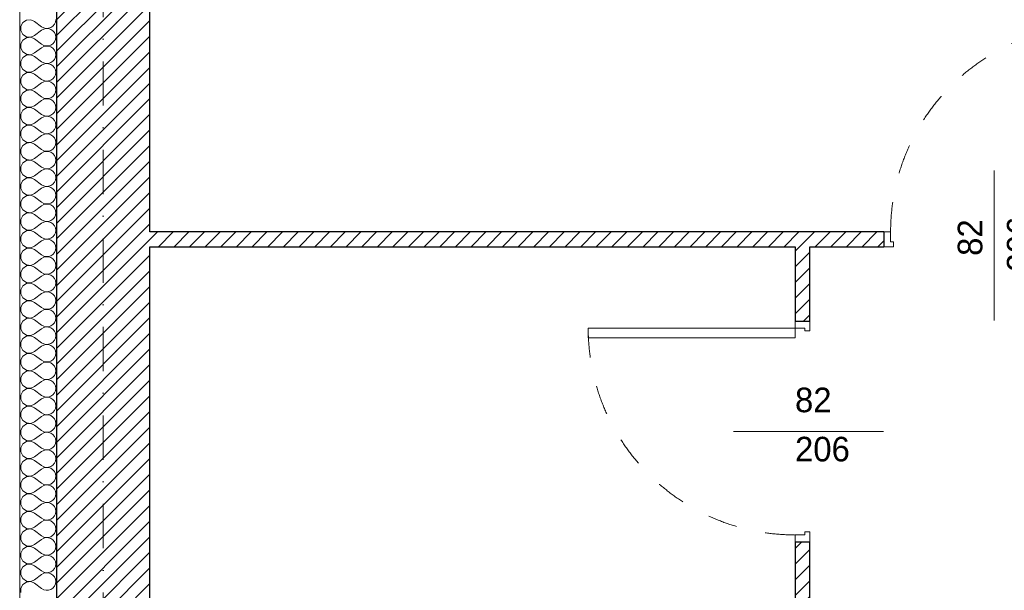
# Model space of a CAD drawing. Header units: millimetres. Extents: x 172139 to 266886, y 89525 to 138225.
# Tile 16 of 72: x 179075 to 183081, y 116893 to 119214. Entities that reach past the tile are written whole.
import ezdxf
from ezdxf.enums import TextEntityAlignment as Align

# ---------------------------------------------------------------- set-up
doc = ezdxf.new("R2010")
doc.units = ezdxf.units.MM
doc.header["$MEASUREMENT"] = 0
doc.linetypes.add('Kropki i Kreski', pattern=[360, 180, -90, 0, -90])
doc.linetypes.add('Przerywana', pattern=[240, 120, -120])
for name, color, linetype in [('Drzwi ArchiCAD', 7, 'Continuous'), ('Konstrukcja - Siatki mod', 7, 'Continuous'), ('KR_INW', 7, 'Continuous'), ('NAPIS_SODON', 7, 'Continuous'), ('Znaczniki drzwi ArchiCADa', 7, 'Continuous')]:
    doc.layers.add(name, color=color, linetype=linetype)
for name, color, linetype, lineweight in [('Drzwi ArchiCAD_Nr_pióra__1', 7, 'Continuous', 13), ('Drzwi ArchiCAD_Nr_pióra__27', 7, 'Continuous', 25), ('KR_INW_Nr_pióra__101', 252, 'Continuous', 5), ('KR_INW_Nr_pióra__27', 7, 'Continuous', 25), ('KR_INW_Nr_pióra__47', 7, 'Continuous', 15), ('NAPIS_SODON_Nr_pióra__1', 7, 'Continuous', 13), ('Znaczniki drzwi ArchiCADa_Nr_pióra__7', 7, 'Continuous', 13)]:
    doc.layers.add(name, color=color, linetype=linetype, lineweight=lineweight)
for name, color, linetype, lineweight, true_color in [('Konstrukcja - Siatki mod_Nr_pióra__48', 7, 'Continuous', 15, 0xa80f02), ('KR_INW_Nr_pióra__102', 7, 'Continuous', 5, 0xcccccc), ('Znaczniki drzwi ArchiCADa_Nr_pióra__20', 7, 'Continuous', 13, 0xb00000)]:
    doc.layers.add(name, color=color, linetype=linetype, lineweight=lineweight, true_color=true_color)
doc.styles.add('GENERATED_STYLE_1', font='txt')
pattern_1 = [(45, (0, 0), (-31.819804, 31.819804), [])]

# ---------------------------------------------------------------- blocks, each defined once
blk = doc.blocks.new('Strop_1', base_point=(179225, 121523.3))
at = {"layer": 'NAPIS_SODON_Nr_pióra__1', "linetype": 'Continuous', "flags": 128}
blk.add_lwpolyline([(179225, 121523.3), (179225.9, 107003.8), (250898.3, 107008.3), (250897.4, 121527.8)], close=True, dxfattribs=at)
blk = doc.blocks.new('*X134')
at = {"layer": 'KR_INW_Nr_pióra__102', "linetype": 'Continuous'}
for p, q in [((179088, 119202.6), (179079.7, 119187.3)), ((179079.7, 119187.3), (179079.7, 119169.9)), ((179102.4, 119212.2), (179088, 119202.6)), ((179119.8, 119213.9), (179102.4, 119212.2)), ((179135.8, 119207.1), (179119.8, 119213.9)), ((179135.8, 119207.1), (179164.4, 119185.7)), ((179164.4, 119185.7), (179173, 119180.9)), ((179173, 119180.9), (179182.6, 119178.7)), ((179192.4, 119179.2), (179201.8, 119182.3)), ((179201.8, 119182.3), (179209.9, 119187.9)), ((179209.9, 119187.9), (179216.2, 119195.5)), ((179216.2, 119195.5), (179220.2, 119204.5)), ((179220.2, 119204.5), (179221.5, 119214.3)), ((179079.7, 119169.9), (179088, 119154.5)), ((179088, 119154.5), (179102.4, 119144.9)), ((179102.4, 119140.8), (179088, 119131.2)), ((179102.4, 119144.9), (179119.8, 119143.3)), ((179119.8, 119142.4), (179102.4, 119140.8)), ((179119.8, 119143.3), (179135.8, 119150)), ((179135.8, 119135.7), (179119.8, 119142.4)), ((179135.8, 119150), (179164.4, 119171.4)), ((179173, 119176.2), (179164.4, 119171.4)), ((179182.6, 119178.4), (179173, 119176.2)), ((179182.6, 119178.7), (179192.4, 119179.2)), ((179192.4, 119177.9), (179182.6, 119178.4)), ((179201.8, 119174.8), (179192.4, 119177.9)), ((179209.9, 119169.2), (179201.8, 119174.8)), ((179216.2, 119161.6), (179209.9, 119169.2)), ((179220.2, 119152.6), (179216.2, 119161.6)), ((179221.5, 119142.9), (179220.2, 119152.6)), ((179220.2, 119133.1), (179221.5, 119142.9)), ((179088, 119131.2), (179079.7, 119115.8)), ((179079.7, 119115.8), (179079.7, 119098.4)), ((179135.8, 119135.7), (179164.4, 119114.3)), ((179164.4, 119114.3), (179173, 119109.5)), ((179173, 119104.8), (179164.4, 119100)), ((179173, 119109.5), (179182.6, 119107.3)), ((179182.6, 119107), (179173, 119104.8)), ((179182.6, 119107.3), (179192.4, 119107.8)), ((179192.4, 119106.5), (179182.6, 119107)), ((179192.4, 119107.8), (179201.8, 119110.9)), ((179201.8, 119103.4), (179192.4, 119106.5)), ((179201.8, 119110.9), (179209.9, 119116.5)), ((179209.9, 119097.8), (179201.8, 119103.4)), ((179209.9, 119116.5), (179216.2, 119124.1)), ((179216.2, 119124.1), (179220.2, 119133.1)), ((179079.7, 119098.4), (179088, 119083.1)), ((179088, 119083.1), (179102.4, 119073.5)), ((179102.4, 119069.4), (179088, 119059.7)), ((179102.4, 119073.5), (179119.8, 119071.8)), ((179119.8, 119071), (179102.4, 119069.4)), ((179119.8, 119071.8), (179135.8, 119078.6)), ((179135.8, 119064.3), (179119.8, 119071)), ((179135.8, 119078.6), (179164.4, 119100)), ((179135.8, 119064.3), (179164.4, 119042.9)), ((179216.2, 119090.2), (179209.9, 119097.8)), ((179220.2, 119081.2), (179216.2, 119090.2)), ((179216.2, 119052.7), (179220.2, 119061.7)), ((179221.5, 119071.4), (179220.2, 119081.2)), ((179220.2, 119061.7), (179221.5, 119071.4)), ((179088, 119059.7), (179079.7, 119044.4)), ((179079.7, 119044.4), (179079.7, 119027)), ((179079.7, 119027), (179088, 119011.7)), ((179135.8, 119007.1), (179164.4, 119028.6)), ((179164.4, 119042.9), (179173, 119038.1)), ((179173, 119033.3), (179164.4, 119028.6)), ((179173, 119038.1), (179182.6, 119035.9)), ((179182.6, 119035.6), (179173, 119033.3)), ((179182.6, 119035.9), (179192.4, 119036.3)), ((179192.4, 119035.1), (179182.6, 119035.6)), ((179192.4, 119036.3), (179201.8, 119039.5)), ((179201.8, 119031.9), (179192.4, 119035.1)), ((179201.8, 119039.5), (179209.9, 119045.1)), ((179209.9, 119026.4), (179201.8, 119031.9)), ((179209.9, 119045.1), (179216.2, 119052.7)), ((179216.2, 119018.8), (179209.9, 119026.4)), ((179088, 118988.3), (179079.7, 118973)), ((179088, 119011.7), (179102.4, 119002.1)), ((179102.4, 118997.9), (179088, 118988.3)), ((179102.4, 119002.1), (179119.8, 119000.4)), ((179119.8, 118999.6), (179102.4, 118997.9)), ((179119.8, 119000.4), (179135.8, 119007.1)), ((179135.8, 118992.9), (179119.8, 118999.6)), ((179135.8, 118992.9), (179164.4, 118971.4)), ((179209.9, 118973.6), (179216.2, 118981.2)), ((179220.2, 119009.8), (179216.2, 119018.8)), ((179216.2, 118981.2), (179220.2, 118990.2)), ((179221.5, 119000), (179220.2, 119009.8)), ((179220.2, 118990.2), (179221.5, 119000)), ((179079.7, 118973), (179079.7, 118955.6)), ((179079.7, 118955.6), (179088, 118940.3)), ((179088, 118940.3), (179102.4, 118930.6)), ((179135.8, 118935.7), (179164.4, 118957.1)), ((179164.4, 118971.4), (179173, 118966.7)), ((179173, 118961.9), (179164.4, 118957.1)), ((179173, 118966.7), (179182.6, 118964.4)), ((179182.6, 118964.1), (179173, 118961.9)), ((179182.6, 118964.4), (179192.4, 118964.9)), ((179192.4, 118963.7), (179182.6, 118964.1)), ((179192.4, 118964.9), (179201.8, 118968.1)), ((179201.8, 118960.5), (179192.4, 118963.7)), ((179201.8, 118968.1), (179209.9, 118973.6)), ((179209.9, 118954.9), (179201.8, 118960.5)), ((179216.2, 118947.3), (179209.9, 118954.9)), ((179220.2, 118938.3), (179216.2, 118947.3)), ((179088, 118916.9), (179079.7, 118901.6)), ((179079.7, 118901.6), (179079.7, 118884.2)), ((179102.4, 118926.5), (179088, 118916.9)), ((179102.4, 118930.6), (179119.8, 118929)), ((179119.8, 118928.2), (179102.4, 118926.5)), ((179119.8, 118929), (179135.8, 118935.7)), ((179135.8, 118921.4), (179119.8, 118928.2)), ((179135.8, 118921.4), (179164.4, 118900)), ((179164.4, 118900), (179173, 118895.2)), ((179201.8, 118896.6), (179209.9, 118902.2)), ((179209.9, 118902.2), (179216.2, 118909.8)), ((179216.2, 118909.8), (179220.2, 118918.8)), ((179221.5, 118928.6), (179220.2, 118938.3)), ((179220.2, 118918.8), (179221.5, 118928.6)), ((179079.7, 118884.2), (179088, 118868.8)), ((179088, 118868.8), (179102.4, 118859.2)), ((179119.8, 118857.6), (179135.8, 118864.3)), ((179135.8, 118864.3), (179164.4, 118885.7)), ((179173, 118890.5), (179164.4, 118885.7)), ((179173, 118895.2), (179182.6, 118893)), ((179182.6, 118892.7), (179173, 118890.5)), ((179182.6, 118893), (179192.4, 118893.5)), ((179192.4, 118892.2), (179182.6, 118892.7)), ((179192.4, 118893.5), (179201.8, 118896.6)), ((179201.8, 118889.1), (179192.4, 118892.2)), ((179209.9, 118883.5), (179201.8, 118889.1)), ((179216.2, 118875.9), (179209.9, 118883.5)), ((179220.2, 118866.9), (179216.2, 118875.9)), ((179221.5, 118857.1), (179220.2, 118866.9)), ((179088, 118845.5), (179079.7, 118830.1)), ((179079.7, 118830.1), (179079.7, 118812.7)), ((179102.4, 118855.1), (179088, 118845.5)), ((179102.4, 118859.2), (179119.8, 118857.6)), ((179119.8, 118856.7), (179102.4, 118855.1)), ((179135.8, 118850), (179119.8, 118856.7)), ((179135.8, 118850), (179164.4, 118828.6)), ((179164.4, 118828.6), (179173, 118823.8)), ((179173, 118823.8), (179182.6, 118821.6)), ((179182.6, 118821.3), (179173, 118819.1)), ((179182.6, 118821.6), (179192.4, 118822.1)), ((179192.4, 118820.8), (179182.6, 118821.3)), ((179192.4, 118822.1), (179201.8, 118825.2)), ((179201.8, 118817.7), (179192.4, 118820.8)), ((179201.8, 118825.2), (179209.9, 118830.8)), ((179209.9, 118830.8), (179216.2, 118838.4)), ((179216.2, 118838.4), (179220.2, 118847.4)), ((179220.2, 118847.4), (179221.5, 118857.1)), ((179079.7, 118812.7), (179088, 118797.4)), ((179088, 118797.4), (179102.4, 118787.8)), ((179102.4, 118783.7), (179088, 118774)), ((179102.4, 118787.8), (179119.8, 118786.1)), ((179119.8, 118785.3), (179102.4, 118783.7)), ((179119.8, 118786.1), (179135.8, 118792.9)), ((179135.8, 118778.6), (179119.8, 118785.3)), ((179135.8, 118792.9), (179164.4, 118814.3)), ((179173, 118819.1), (179164.4, 118814.3)), ((179209.9, 118812.1), (179201.8, 118817.7)), ((179216.2, 118804.5), (179209.9, 118812.1)), ((179220.2, 118795.5), (179216.2, 118804.5)), ((179221.5, 118785.7), (179220.2, 118795.5)), ((179220.2, 118776), (179221.5, 118785.7)), ((179088, 118774), (179079.7, 118758.7)), ((179079.7, 118758.7), (179079.7, 118741.3)), ((179079.7, 118741.3), (179088, 118726)), ((179135.8, 118778.6), (179164.4, 118757.1)), ((179135.8, 118721.4), (179164.4, 118742.9)), ((179164.4, 118757.1), (179173, 118752.4)), ((179173, 118747.6), (179164.4, 118742.9)), ((179173, 118752.4), (179182.6, 118750.1)), ((179182.6, 118749.9), (179173, 118747.6)), ((179182.6, 118750.1), (179192.4, 118750.6)), ((179192.4, 118749.4), (179182.6, 118749.9)), ((179192.4, 118750.6), (179201.8, 118753.8)), ((179201.8, 118746.2), (179192.4, 118749.4)), ((179201.8, 118753.8), (179209.9, 118759.4)), ((179209.9, 118740.6), (179201.8, 118746.2)), ((179209.9, 118759.4), (179216.2, 118766.9)), ((179216.2, 118733.1), (179209.9, 118740.6)), ((179216.2, 118766.9), (179220.2, 118776)), ((179088, 118702.6), (179079.7, 118687.3)), ((179088, 118726), (179102.4, 118716.3)), ((179102.4, 118712.2), (179088, 118702.6)), ((179102.4, 118716.3), (179119.8, 118714.7)), ((179119.8, 118713.9), (179102.4, 118712.2)), ((179119.8, 118714.7), (179135.8, 118721.4)), ((179135.8, 118707.1), (179119.8, 118713.9)), ((179135.8, 118707.1), (179164.4, 118685.7)), ((179220.2, 118724), (179216.2, 118733.1)), ((179216.2, 118695.5), (179220.2, 118704.5)), ((179221.5, 118714.3), (179220.2, 118724)), ((179220.2, 118704.5), (179221.5, 118714.3)), ((179079.7, 118687.3), (179079.7, 118669.9)), ((179079.7, 118669.9), (179088, 118654.5)), ((179135.8, 118650), (179164.4, 118671.4)), ((179164.4, 118685.7), (179173, 118680.9)), ((179173, 118676.2), (179164.4, 118671.4)), ((179173, 118680.9), (179182.6, 118678.7)), ((179182.6, 118678.4), (179173, 118676.2)), ((179182.6, 118678.7), (179192.4, 118679.2)), ((179192.4, 118677.9), (179182.6, 118678.4)), ((179192.4, 118679.2), (179201.8, 118682.3)), ((179201.8, 118674.8), (179192.4, 118677.9)), ((179201.8, 118682.3), (179209.9, 118687.9)), ((179209.9, 118669.2), (179201.8, 118674.8)), ((179209.9, 118687.9), (179216.2, 118695.5)), ((179216.2, 118661.6), (179209.9, 118669.2)), ((179220.2, 118652.6), (179216.2, 118661.6)), ((179088, 118631.2), (179079.7, 118615.8)), ((179088, 118654.5), (179102.4, 118644.9)), ((179102.4, 118640.8), (179088, 118631.2)), ((179102.4, 118644.9), (179119.8, 118643.3)), ((179119.8, 118642.4), (179102.4, 118640.8)), ((179119.8, 118643.3), (179135.8, 118650)), ((179135.8, 118635.7), (179119.8, 118642.4)), ((179135.8, 118635.7), (179164.4, 118614.3)), ((179209.9, 118616.5), (179216.2, 118624.1)), ((179216.2, 118624.1), (179220.2, 118633.1)), ((179221.5, 118642.9), (179220.2, 118652.6)), ((179220.2, 118633.1), (179221.5, 118642.9)), ((179079.7, 118615.8), (179079.7, 118598.4)), ((179079.7, 118598.4), (179088, 118583.1)), ((179088, 118583.1), (179102.4, 118573.5)), ((179135.8, 118578.6), (179164.4, 118600)), ((179164.4, 118614.3), (179173, 118609.5)), ((179173, 118604.8), (179164.4, 118600)), ((179173, 118609.5), (179182.6, 118607.3)), ((179182.6, 118607), (179173, 118604.8)), ((179182.6, 118607.3), (179192.4, 118607.8)), ((179192.4, 118606.5), (179182.6, 118607)), ((179192.4, 118607.8), (179201.8, 118610.9)), ((179201.8, 118603.4), (179192.4, 118606.5)), ((179201.8, 118610.9), (179209.9, 118616.5)), ((179209.9, 118597.8), (179201.8, 118603.4)), ((179216.2, 118590.2), (179209.9, 118597.8)), ((179220.2, 118581.2), (179216.2, 118590.2)), ((179221.5, 118571.4), (179220.2, 118581.2)), ((179088, 118559.7), (179079.7, 118544.4)), ((179079.7, 118544.4), (179079.7, 118527)), ((179102.4, 118569.4), (179088, 118559.7)), ((179102.4, 118573.5), (179119.8, 118571.8)), ((179119.8, 118571), (179102.4, 118569.4)), ((179119.8, 118571.8), (179135.8, 118578.6)), ((179135.8, 118564.3), (179119.8, 118571)), ((179135.8, 118564.3), (179164.4, 118542.9)), ((179164.4, 118542.9), (179173, 118538.1)), ((179192.4, 118536.3), (179201.8, 118539.5)), ((179201.8, 118539.5), (179209.9, 118545.1)), ((179209.9, 118545.1), (179216.2, 118552.7)), ((179216.2, 118552.7), (179220.2, 118561.7)), ((179220.2, 118561.7), (179221.5, 118571.4)), ((179079.7, 118527), (179088, 118511.7)), ((179088, 118511.7), (179102.4, 118502.1)), ((179102.4, 118502.1), (179119.8, 118500.4)), ((179119.8, 118499.6), (179102.4, 118497.9)), ((179119.8, 118500.4), (179135.8, 118507.1)), ((179135.8, 118492.9), (179119.8, 118499.6)), ((179135.8, 118507.1), (179164.4, 118528.6)), ((179173, 118533.3), (179164.4, 118528.6)), ((179173, 118538.1), (179182.6, 118535.9)), ((179182.6, 118535.6), (179173, 118533.3)), ((179182.6, 118535.9), (179192.4, 118536.3)), ((179192.4, 118535.1), (179182.6, 118535.6)), ((179201.8, 118531.9), (179192.4, 118535.1)), ((179209.9, 118526.4), (179201.8, 118531.9)), ((179216.2, 118518.8), (179209.9, 118526.4)), ((179220.2, 118509.8), (179216.2, 118518.8)), ((179221.5, 118500), (179220.2, 118509.8)), ((179220.2, 118490.2), (179221.5, 118500)), ((179088, 118488.3), (179079.7, 118473)), ((179079.7, 118473), (179079.7, 118455.6)), ((179102.4, 118497.9), (179088, 118488.3)), ((179135.8, 118492.9), (179164.4, 118471.4)), ((179164.4, 118471.4), (179173, 118466.7)), ((179173, 118461.9), (179164.4, 118457.1)), ((179173, 118466.7), (179182.6, 118464.4)), ((179182.6, 118464.1), (179173, 118461.9)), ((179182.6, 118464.4), (179192.4, 118464.9)), ((179192.4, 118463.7), (179182.6, 118464.1)), ((179192.4, 118464.9), (179201.8, 118468.1)), ((179201.8, 118460.5), (179192.4, 118463.7)), ((179201.8, 118468.1), (179209.9, 118473.6)), ((179209.9, 118454.9), (179201.8, 118460.5)), ((179209.9, 118473.6), (179216.2, 118481.2)), ((179216.2, 118481.2), (179220.2, 118490.2)), ((179079.7, 118455.6), (179088, 118440.3)), ((179088, 118440.3), (179102.4, 118430.6)), ((179102.4, 118426.5), (179088, 118416.9)), ((179102.4, 118430.6), (179119.8, 118429)), ((179119.8, 118428.2), (179102.4, 118426.5)), ((179119.8, 118429), (179135.8, 118435.7)), ((179135.8, 118421.4), (179119.8, 118428.2)), ((179135.8, 118435.7), (179164.4, 118457.1)), ((179135.8, 118421.4), (179164.4, 118400)), ((179216.2, 118447.3), (179209.9, 118454.9)), ((179220.2, 118438.3), (179216.2, 118447.3)), ((179221.5, 118428.6), (179220.2, 118438.3)), ((179220.2, 118418.8), (179221.5, 118428.6)), ((179088, 118416.9), (179079.7, 118401.6)), ((179079.7, 118401.6), (179079.7, 118384.2)), ((179079.7, 118384.2), (179088, 118368.8)), ((179135.8, 118364.3), (179164.4, 118385.7)), ((179164.4, 118400), (179173, 118395.2)), ((179173, 118390.5), (179164.4, 118385.7)), ((179173, 118395.2), (179182.6, 118393)), ((179182.6, 118392.7), (179173, 118390.5)), ((179182.6, 118393), (179192.4, 118393.5)), ((179192.4, 118392.2), (179182.6, 118392.7)), ((179192.4, 118393.5), (179201.8, 118396.6)), ((179201.8, 118389.1), (179192.4, 118392.2)), ((179201.8, 118396.6), (179209.9, 118402.2)), ((179209.9, 118383.5), (179201.8, 118389.1)), ((179209.9, 118402.2), (179216.2, 118409.8)), ((179216.2, 118375.9), (179209.9, 118383.5)), ((179216.2, 118409.8), (179220.2, 118418.8)), ((179088, 118345.5), (179079.7, 118330.1)), ((179088, 118368.8), (179102.4, 118359.2)), ((179102.4, 118355.1), (179088, 118345.5)), ((179102.4, 118359.2), (179119.8, 118357.6)), ((179119.8, 118356.7), (179102.4, 118355.1)), ((179119.8, 118357.6), (179135.8, 118364.3)), ((179135.8, 118350), (179119.8, 118356.7)), ((179135.8, 118350), (179164.4, 118328.6)), ((179220.2, 118366.9), (179216.2, 118375.9)), ((179216.2, 118338.4), (179220.2, 118347.4)), ((179221.5, 118357.1), (179220.2, 118366.9)), ((179220.2, 118347.4), (179221.5, 118357.1)), ((179079.7, 118330.1), (179079.7, 118312.7)), ((179079.7, 118312.7), (179088, 118297.4)), ((179135.8, 118292.9), (179164.4, 118314.3)), ((179164.4, 118328.6), (179173, 118323.8)), ((179173, 118319.1), (179164.4, 118314.3)), ((179173, 118323.8), (179182.6, 118321.6)), ((179182.6, 118321.3), (179173, 118319.1)), ((179182.6, 118321.6), (179192.4, 118322.1)), ((179192.4, 118320.8), (179182.6, 118321.3)), ((179192.4, 118322.1), (179201.8, 118325.2)), ((179201.8, 118317.7), (179192.4, 118320.8)), ((179201.8, 118325.2), (179209.9, 118330.8)), ((179209.9, 118312.1), (179201.8, 118317.7)), ((179209.9, 118330.8), (179216.2, 118338.4)), ((179216.2, 118304.5), (179209.9, 118312.1)), ((179220.2, 118295.5), (179216.2, 118304.5)), ((179088, 118274), (179079.7, 118258.7)), ((179088, 118297.4), (179102.4, 118287.8)), ((179102.4, 118283.7), (179088, 118274)), ((179102.4, 118287.8), (179119.8, 118286.1)), ((179119.8, 118285.3), (179102.4, 118283.7)), ((179119.8, 118286.1), (179135.8, 118292.9)), ((179135.8, 118278.6), (179119.8, 118285.3)), ((179135.8, 118278.6), (179164.4, 118257.1)), ((179201.8, 118253.8), (179209.9, 118259.4)), ((179209.9, 118259.4), (179216.2, 118266.9)), ((179216.2, 118266.9), (179220.2, 118276)), ((179221.5, 118285.7), (179220.2, 118295.5)), ((179220.2, 118276), (179221.5, 118285.7)), ((179079.7, 118258.7), (179079.7, 118241.3)), ((179079.7, 118241.3), (179088, 118226)), ((179088, 118226), (179102.4, 118216.3)), ((179119.8, 118214.7), (179135.8, 118221.4)), ((179135.8, 118221.4), (179164.4, 118242.9)), ((179164.4, 118257.1), (179173, 118252.4)), ((179173, 118247.6), (179164.4, 118242.9)), ((179173, 118252.4), (179182.6, 118250.1)), ((179182.6, 118249.9), (179173, 118247.6)), ((179182.6, 118250.1), (179192.4, 118250.6)), ((179192.4, 118249.4), (179182.6, 118249.9)), ((179192.4, 118250.6), (179201.8, 118253.8)), ((179201.8, 118246.2), (179192.4, 118249.4)), ((179209.9, 118240.6), (179201.8, 118246.2)), ((179216.2, 118233.1), (179209.9, 118240.6)), ((179220.2, 118224), (179216.2, 118233.1)), ((179221.5, 118214.3), (179220.2, 118224)), ((179088, 118202.6), (179079.7, 118187.3)), ((179079.7, 118187.3), (179079.7, 118169.9)), ((179102.4, 118212.2), (179088, 118202.6)), ((179102.4, 118216.3), (179119.8, 118214.7)), ((179119.8, 118213.9), (179102.4, 118212.2)), ((179135.8, 118207.1), (179119.8, 118213.9)), ((179135.8, 118207.1), (179164.4, 118185.7)), ((179164.4, 118185.7), (179173, 118180.9)), ((179173, 118180.9), (179182.6, 118178.7)), ((179182.6, 118178.7), (179192.4, 118179.2)), ((179192.4, 118179.2), (179201.8, 118182.3)), ((179201.8, 118182.3), (179209.9, 118187.9)), ((179209.9, 118187.9), (179216.2, 118195.5)), ((179216.2, 118195.5), (179220.2, 118204.5)), ((179220.2, 118204.5), (179221.5, 118214.3)), ((179079.7, 118169.9), (179088, 118154.5)), ((179088, 118154.5), (179102.4, 118144.9)), ((179102.4, 118140.8), (179088, 118131.2)), ((179102.4, 118144.9), (179119.8, 118143.3)), ((179119.8, 118142.4), (179102.4, 118140.8)), ((179119.8, 118143.3), (179135.8, 118150)), ((179135.8, 118135.7), (179119.8, 118142.4)), ((179135.8, 118150), (179164.4, 118171.4)), ((179173, 118176.2), (179164.4, 118171.4)), ((179182.6, 118178.4), (179173, 118176.2)), ((179192.4, 118177.9), (179182.6, 118178.4)), ((179201.8, 118174.8), (179192.4, 118177.9)), ((179209.9, 118169.2), (179201.8, 118174.8)), ((179216.2, 118161.6), (179209.9, 118169.2)), ((179220.2, 118152.6), (179216.2, 118161.6)), ((179221.5, 118142.9), (179220.2, 118152.6)), ((179220.2, 118133.1), (179221.5, 118142.9)), ((179088, 118131.2), (179079.7, 118115.8)), ((179079.7, 118115.8), (179079.7, 118098.4)), ((179135.8, 118135.7), (179164.4, 118114.3)), ((179135.8, 118078.6), (179164.4, 118100)), ((179164.4, 118114.3), (179173, 118109.5)), ((179173, 118104.8), (179164.4, 118100)), ((179173, 118109.5), (179182.6, 118107.3)), ((179182.6, 118107), (179173, 118104.8)), ((179182.6, 118107.3), (179192.4, 118107.8)), ((179192.4, 118106.5), (179182.6, 118107)), ((179192.4, 118107.8), (179201.8, 118110.9)), ((179201.8, 118103.4), (179192.4, 118106.5)), ((179201.8, 118110.9), (179209.9, 118116.5)), ((179209.9, 118097.8), (179201.8, 118103.4)), ((179209.9, 118116.5), (179216.2, 118124.1)), ((179216.2, 118124.1), (179220.2, 118133.1)), ((179079.7, 118098.4), (179088, 118083.1)), ((179088, 118059.7), (179079.7, 118044.4)), ((179088, 118083.1), (179102.4, 118073.5)), ((179102.4, 118069.4), (179088, 118059.7)), ((179102.4, 118073.5), (179119.8, 118071.8)), ((179119.8, 118071), (179102.4, 118069.4)), ((179119.8, 118071.8), (179135.8, 118078.6)), ((179135.8, 118064.3), (179119.8, 118071)), ((179135.8, 118064.3), (179164.4, 118042.9)), ((179216.2, 118090.2), (179209.9, 118097.8)), ((179220.2, 118081.2), (179216.2, 118090.2)), ((179216.2, 118052.7), (179220.2, 118061.7)), ((179221.5, 118071.4), (179220.2, 118081.2)), ((179220.2, 118061.7), (179221.5, 118071.4)), ((179079.7, 118044.4), (179079.7, 118027)), ((179079.7, 118027), (179088, 118011.7)), ((179135.8, 118007.1), (179164.4, 118028.6)), ((179164.4, 118042.9), (179173, 118038.1)), ((179173, 118033.3), (179164.4, 118028.6)), ((179173, 118038.1), (179182.6, 118035.9)), ((179182.6, 118035.6), (179173, 118033.3)), ((179182.6, 118035.9), (179192.4, 118036.3)), ((179192.4, 118035.1), (179182.6, 118035.6)), ((179192.4, 118036.3), (179201.8, 118039.5)), ((179201.8, 118031.9), (179192.4, 118035.1)), ((179201.8, 118039.5), (179209.9, 118045.1)), ((179209.9, 118026.4), (179201.8, 118031.9)), ((179209.9, 118045.1), (179216.2, 118052.7)), ((179216.2, 118018.8), (179209.9, 118026.4)), ((179220.2, 118009.8), (179216.2, 118018.8)), ((179088, 117988.3), (179079.7, 117973)), ((179088, 118011.7), (179102.4, 118002.1)), ((179102.4, 117997.9), (179088, 117988.3)), ((179102.4, 118002.1), (179119.8, 118000.4)), ((179119.8, 117999.6), (179102.4, 117997.9)), ((179119.8, 118000.4), (179135.8, 118007.1)), ((179135.8, 117992.9), (179119.8, 117999.6)), ((179135.8, 117992.9), (179164.4, 117971.4)), ((179209.9, 117973.6), (179216.2, 117981.2)), ((179216.2, 117981.2), (179220.2, 117990.2)), ((179221.5, 118000), (179220.2, 118009.8)), ((179220.2, 117990.2), (179221.5, 118000)), ((179079.7, 117973), (179079.7, 117955.6)), ((179079.7, 117955.6), (179088, 117940.3)), ((179088, 117940.3), (179102.4, 117930.6)), ((179135.8, 117935.7), (179164.4, 117957.1)), ((179164.4, 117971.4), (179173, 117966.7)), ((179173, 117961.9), (179164.4, 117957.1)), ((179173, 117966.7), (179182.6, 117964.4)), ((179182.6, 117964.1), (179173, 117961.9)), ((179182.6, 117964.4), (179192.4, 117964.9)), ((179192.4, 117963.7), (179182.6, 117964.1)), ((179192.4, 117964.9), (179201.8, 117968.1)), ((179201.8, 117960.5), (179192.4, 117963.7)), ((179201.8, 117968.1), (179209.9, 117973.6)), ((179209.9, 117954.9), (179201.8, 117960.5)), ((179216.2, 117947.3), (179209.9, 117954.9)), ((179220.2, 117938.3), (179216.2, 117947.3)), ((179221.5, 117928.6), (179220.2, 117938.3)), ((179088, 117916.9), (179079.7, 117901.6)), ((179079.7, 117901.6), (179079.7, 117884.2)), ((179102.4, 117926.5), (179088, 117916.9)), ((179102.4, 117930.6), (179119.8, 117929)), ((179119.8, 117928.2), (179102.4, 117926.5)), ((179119.8, 117929), (179135.8, 117935.7)), ((179135.8, 117921.4), (179119.8, 117928.2)), ((179135.8, 117921.4), (179164.4, 117900)), ((179164.4, 117900), (179173, 117895.2)), ((179201.8, 117896.6), (179209.9, 117902.2)), ((179209.9, 117902.2), (179216.2, 117909.8)), ((179216.2, 117909.8), (179220.2, 117918.8)), ((179220.2, 117918.8), (179221.5, 117928.6)), ((179079.7, 117884.2), (179088, 117868.8)), ((179088, 117868.8), (179102.4, 117859.2)), ((179102.4, 117859.2), (179119.8, 117857.6)), ((179119.8, 117857.6), (179135.8, 117864.3)), ((179135.8, 117864.3), (179164.4, 117885.7)), ((179173, 117890.5), (179164.4, 117885.7)), ((179173, 117895.2), (179182.6, 117893)), ((179182.6, 117892.7), (179173, 117890.5)), ((179182.6, 117893), (179192.4, 117893.5)), ((179192.4, 117892.2), (179182.6, 117892.7)), ((179192.4, 117893.5), (179201.8, 117896.6)), ((179201.8, 117889.1), (179192.4, 117892.2)), ((179209.9, 117883.5), (179201.8, 117889.1)), ((179216.2, 117875.9), (179209.9, 117883.5)), ((179220.2, 117866.9), (179216.2, 117875.9)), ((179221.5, 117857.1), (179220.2, 117866.9)), ((179088, 117845.5), (179079.7, 117830.1)), ((179079.7, 117830.1), (179079.7, 117812.7)), ((179102.4, 117855.1), (179088, 117845.5)), ((179119.8, 117856.7), (179102.4, 117855.1)), ((179135.8, 117850), (179119.8, 117856.7)), ((179135.8, 117850), (179164.4, 117828.6)), ((179164.4, 117828.6), (179173, 117823.8)), ((179173, 117819.1), (179164.4, 117814.3)), ((179173, 117823.8), (179182.6, 117821.6)), ((179182.6, 117821.3), (179173, 117819.1)), ((179182.6, 117821.6), (179192.4, 117822.1)), ((179192.4, 117820.8), (179182.6, 117821.3)), ((179192.4, 117822.1), (179201.8, 117825.2)), ((179201.8, 117817.7), (179192.4, 117820.8)), ((179201.8, 117825.2), (179209.9, 117830.8)), ((179209.9, 117830.8), (179216.2, 117838.4)), ((179216.2, 117838.4), (179220.2, 117847.4)), ((179220.2, 117847.4), (179221.5, 117857.1)), ((179079.7, 117812.7), (179088, 117797.4)), ((179088, 117797.4), (179102.4, 117787.8)), ((179102.4, 117783.7), (179088, 117774)), ((179102.4, 117787.8), (179119.8, 117786.1)), ((179119.8, 117785.3), (179102.4, 117783.7)), ((179119.8, 117786.1), (179135.8, 117792.9)), ((179135.8, 117778.6), (179119.8, 117785.3)), ((179135.8, 117792.9), (179164.4, 117814.3)), ((179135.8, 117778.6), (179164.4, 117757.1)), ((179209.9, 117812.1), (179201.8, 117817.7)), ((179216.2, 117804.5), (179209.9, 117812.1)), ((179220.2, 117795.5), (179216.2, 117804.5)), ((179221.5, 117785.7), (179220.2, 117795.5)), ((179220.2, 117776), (179221.5, 117785.7)), ((179088, 117774), (179079.7, 117758.7)), ((179079.7, 117758.7), (179079.7, 117741.3)), ((179079.7, 117741.3), (179088, 117726)), ((179135.8, 117721.4), (179164.4, 117742.9)), ((179164.4, 117757.1), (179173, 117752.4)), ((179173, 117747.6), (179164.4, 117742.9)), ((179173, 117752.4), (179182.6, 117750.1)), ((179182.6, 117749.9), (179173, 117747.6)), ((179182.6, 117750.1), (179192.4, 117750.6)), ((179192.4, 117749.4), (179182.6, 117749.9)), ((179192.4, 117750.6), (179201.8, 117753.8)), ((179201.8, 117746.2), (179192.4, 117749.4)), ((179201.8, 117753.8), (179209.9, 117759.4)), ((179209.9, 117740.6), (179201.8, 117746.2)), ((179209.9, 117759.4), (179216.2, 117766.9)), ((179216.2, 117733.1), (179209.9, 117740.6)), ((179216.2, 117766.9), (179220.2, 117776)), ((179088, 117702.6), (179079.7, 117687.3)), ((179088, 117726), (179102.4, 117716.3)), ((179102.4, 117712.2), (179088, 117702.6)), ((179102.4, 117716.3), (179119.8, 117714.7)), ((179119.8, 117713.9), (179102.4, 117712.2)), ((179119.8, 117714.7), (179135.8, 117721.4)), ((179135.8, 117707.1), (179119.8, 117713.9)), ((179135.8, 117707.1), (179164.4, 117685.7)), ((179220.2, 117724), (179216.2, 117733.1)), ((179216.2, 117695.5), (179220.2, 117704.5)), ((179221.5, 117714.3), (179220.2, 117724)), ((179220.2, 117704.5), (179221.5, 117714.3)), ((179079.7, 117687.3), (179079.7, 117669.9)), ((179079.7, 117669.9), (179088, 117654.5)), ((179135.8, 117650), (179164.4, 117671.4)), ((179164.4, 117685.7), (179173, 117680.9)), ((179173, 117676.2), (179164.4, 117671.4)), ((179173, 117680.9), (179182.6, 117678.7)), ((179182.6, 117678.4), (179173, 117676.2)), ((179182.6, 117678.7), (179192.4, 117679.2)), ((179192.4, 117677.9), (179182.6, 117678.4)), ((179192.4, 117679.2), (179201.8, 117682.3)), ((179201.8, 117674.8), (179192.4, 117677.9)), ((179201.8, 117682.3), (179209.9, 117687.9)), ((179209.9, 117669.2), (179201.8, 117674.8)), ((179209.9, 117687.9), (179216.2, 117695.5)), ((179216.2, 117661.6), (179209.9, 117669.2)), ((179220.2, 117652.6), (179216.2, 117661.6)), ((179088, 117631.2), (179079.7, 117615.8)), ((179088, 117654.5), (179102.4, 117644.9)), ((179102.4, 117640.8), (179088, 117631.2)), ((179102.4, 117644.9), (179119.8, 117643.3)), ((179119.8, 117642.4), (179102.4, 117640.8)), ((179119.8, 117643.3), (179135.8, 117650)), ((179135.8, 117635.7), (179119.8, 117642.4)), ((179135.8, 117635.7), (179164.4, 117614.3)), ((179209.9, 117616.5), (179216.2, 117624.1)), ((179216.2, 117624.1), (179220.2, 117633.1)), ((179221.5, 117642.9), (179220.2, 117652.6)), ((179220.2, 117633.1), (179221.5, 117642.9)), ((179079.7, 117615.8), (179079.7, 117598.4)), ((179079.7, 117598.4), (179088, 117583.1)), ((179088, 117583.1), (179102.4, 117573.5)), ((179119.8, 117571.8), (179135.8, 117578.6)), ((179135.8, 117578.6), (179164.4, 117600)), ((179164.4, 117614.3), (179173, 117609.5)), ((179173, 117604.8), (179164.4, 117600)), ((179173, 117609.5), (179182.6, 117607.3)), ((179182.6, 117607), (179173, 117604.8)), ((179182.6, 117607.3), (179192.4, 117607.8)), ((179192.4, 117606.5), (179182.6, 117607)), ((179192.4, 117607.8), (179201.8, 117610.9)), ((179201.8, 117603.4), (179192.4, 117606.5)), ((179201.8, 117610.9), (179209.9, 117616.5)), ((179209.9, 117597.8), (179201.8, 117603.4)), ((179216.2, 117590.2), (179209.9, 117597.8)), ((179220.2, 117581.2), (179216.2, 117590.2)), ((179221.5, 117571.4), (179220.2, 117581.2)), ((179088, 117559.7), (179079.7, 117544.4)), ((179079.7, 117544.4), (179079.7, 117527)), ((179102.4, 117569.4), (179088, 117559.7)), ((179102.4, 117573.5), (179119.8, 117571.8)), ((179119.8, 117571), (179102.4, 117569.4)), ((179135.8, 117564.3), (179119.8, 117571)), ((179135.8, 117564.3), (179164.4, 117542.9)), ((179164.4, 117542.9), (179173, 117538.1)), ((179173, 117538.1), (179182.6, 117535.9)), ((179192.4, 117536.3), (179201.8, 117539.5)), ((179201.8, 117539.5), (179209.9, 117545.1)), ((179209.9, 117545.1), (179216.2, 117552.7)), ((179216.2, 117552.7), (179220.2, 117561.7)), ((179220.2, 117561.7), (179221.5, 117571.4)), ((179079.7, 117527), (179088, 117511.7)), ((179088, 117511.7), (179102.4, 117502.1)), ((179102.4, 117497.9), (179088, 117488.3)), ((179102.4, 117502.1), (179119.8, 117500.4)), ((179119.8, 117499.6), (179102.4, 117497.9)), ((179119.8, 117500.4), (179135.8, 117507.1)), ((179135.8, 117492.9), (179119.8, 117499.6)), ((179135.8, 117507.1), (179164.4, 117528.6)), ((179173, 117533.3), (179164.4, 117528.6)), ((179182.6, 117535.6), (179173, 117533.3)), ((179182.6, 117535.9), (179192.4, 117536.3)), ((179192.4, 117535.1), (179182.6, 117535.6)), ((179201.8, 117531.9), (179192.4, 117535.1)), ((179209.9, 117526.4), (179201.8, 117531.9)), ((179216.2, 117518.8), (179209.9, 117526.4)), ((179220.2, 117509.8), (179216.2, 117518.8)), ((179221.5, 117500), (179220.2, 117509.8)), ((179220.2, 117490.2), (179221.5, 117500)), ((179088, 117488.3), (179079.7, 117473)), ((179079.7, 117473), (179079.7, 117455.6)), ((179135.8, 117492.9), (179164.4, 117471.4)), ((179164.4, 117471.4), (179173, 117466.7)), ((179173, 117461.9), (179164.4, 117457.1)), ((179173, 117466.7), (179182.6, 117464.4)), ((179182.6, 117464.1), (179173, 117461.9)), ((179182.6, 117464.4), (179192.4, 117464.9)), ((179192.4, 117463.7), (179182.6, 117464.1)), ((179192.4, 117464.9), (179201.8, 117468.1)), ((179201.8, 117460.5), (179192.4, 117463.7)), ((179201.8, 117468.1), (179209.9, 117473.6)), ((179209.9, 117454.9), (179201.8, 117460.5)), ((179209.9, 117473.6), (179216.2, 117481.2)), ((179216.2, 117481.2), (179220.2, 117490.2)), ((179079.7, 117455.6), (179088, 117440.3)), ((179088, 117440.3), (179102.4, 117430.6)), ((179102.4, 117426.5), (179088, 117416.9)), ((179102.4, 117430.6), (179119.8, 117429)), ((179119.8, 117428.2), (179102.4, 117426.5)), ((179119.8, 117429), (179135.8, 117435.7)), ((179135.8, 117421.4), (179119.8, 117428.2)), ((179135.8, 117435.7), (179164.4, 117457.1)), ((179135.8, 117421.4), (179164.4, 117400)), ((179216.2, 117447.3), (179209.9, 117454.9)), ((179220.2, 117438.3), (179216.2, 117447.3)), ((179216.2, 117409.8), (179220.2, 117418.8)), ((179221.5, 117428.6), (179220.2, 117438.3)), ((179220.2, 117418.8), (179221.5, 117428.6)), ((179088, 117416.9), (179079.7, 117401.6)), ((179079.7, 117401.6), (179079.7, 117384.2)), ((179079.7, 117384.2), (179088, 117368.8)), ((179135.8, 117364.3), (179164.4, 117385.7)), ((179164.4, 117400), (179173, 117395.2)), ((179173, 117390.5), (179164.4, 117385.7)), ((179173, 117395.2), (179182.6, 117393)), ((179182.6, 117392.7), (179173, 117390.5)), ((179182.6, 117393), (179192.4, 117393.5)), ((179192.4, 117392.2), (179182.6, 117392.7)), ((179192.4, 117393.5), (179201.8, 117396.6)), ((179201.8, 117389.1), (179192.4, 117392.2)), ((179201.8, 117396.6), (179209.9, 117402.2)), ((179209.9, 117383.5), (179201.8, 117389.1)), ((179209.9, 117402.2), (179216.2, 117409.8)), ((179216.2, 117375.9), (179209.9, 117383.5)), ((179088, 117345.5), (179079.7, 117330.1)), ((179088, 117368.8), (179102.4, 117359.2)), ((179102.4, 117355.1), (179088, 117345.5)), ((179102.4, 117359.2), (179119.8, 117357.6)), ((179119.8, 117356.7), (179102.4, 117355.1)), ((179119.8, 117357.6), (179135.8, 117364.3)), ((179135.8, 117350), (179119.8, 117356.7)), ((179135.8, 117350), (179164.4, 117328.6)), ((179209.9, 117330.8), (179216.2, 117338.4)), ((179220.2, 117366.9), (179216.2, 117375.9)), ((179216.2, 117338.4), (179220.2, 117347.4)), ((179221.5, 117357.1), (179220.2, 117366.9)), ((179220.2, 117347.4), (179221.5, 117357.1)), ((179079.7, 117330.1), (179079.7, 117312.7)), ((179079.7, 117312.7), (179088, 117297.4)), ((179088, 117297.4), (179102.4, 117287.8)), ((179135.8, 117292.9), (179164.4, 117314.3)), ((179164.4, 117328.6), (179173, 117323.8)), ((179173, 117319.1), (179164.4, 117314.3)), ((179173, 117323.8), (179182.6, 117321.6)), ((179182.6, 117321.3), (179173, 117319.1)), ((179182.6, 117321.6), (179192.4, 117322.1)), ((179192.4, 117320.8), (179182.6, 117321.3)), ((179192.4, 117322.1), (179201.8, 117325.2)), ((179201.8, 117317.7), (179192.4, 117320.8)), ((179201.8, 117325.2), (179209.9, 117330.8)), ((179209.9, 117312.1), (179201.8, 117317.7)), ((179216.2, 117304.5), (179209.9, 117312.1)), ((179220.2, 117295.5), (179216.2, 117304.5)), ((179088, 117274), (179079.7, 117258.7)), ((179079.7, 117258.7), (179079.7, 117241.3)), ((179102.4, 117283.7), (179088, 117274)), ((179102.4, 117287.8), (179119.8, 117286.1)), ((179119.8, 117285.3), (179102.4, 117283.7)), ((179119.8, 117286.1), (179135.8, 117292.9)), ((179135.8, 117278.6), (179119.8, 117285.3)), ((179135.8, 117278.6), (179164.4, 117257.1)), ((179201.8, 117253.8), (179209.9, 117259.4)), ((179209.9, 117259.4), (179216.2, 117266.9)), ((179216.2, 117266.9), (179220.2, 117276)), ((179221.5, 117285.7), (179220.2, 117295.5)), ((179220.2, 117276), (179221.5, 117285.7)), ((179079.7, 117241.3), (179088, 117226)), ((179088, 117226), (179102.4, 117216.3)), ((179119.8, 117214.7), (179135.8, 117221.4)), ((179135.8, 117221.4), (179164.4, 117242.9)), ((179164.4, 117257.1), (179173, 117252.4)), ((179173, 117247.6), (179164.4, 117242.9)), ((179173, 117252.4), (179182.6, 117250.1)), ((179182.6, 117249.9), (179173, 117247.6)), ((179182.6, 117250.1), (179192.4, 117250.6)), ((179192.4, 117249.4), (179182.6, 117249.9)), ((179192.4, 117250.6), (179201.8, 117253.8)), ((179201.8, 117246.2), (179192.4, 117249.4)), ((179209.9, 117240.6), (179201.8, 117246.2)), ((179216.2, 117233.1), (179209.9, 117240.6)), ((179220.2, 117224), (179216.2, 117233.1)), ((179221.5, 117214.3), (179220.2, 117224)), ((179088, 117202.6), (179079.7, 117187.3)), ((179079.7, 117187.3), (179079.7, 117169.9)), ((179102.4, 117212.2), (179088, 117202.6)), ((179102.4, 117216.3), (179119.8, 117214.7)), ((179119.8, 117213.9), (179102.4, 117212.2)), ((179135.8, 117207.1), (179119.8, 117213.9)), ((179135.8, 117207.1), (179164.4, 117185.7)), ((179164.4, 117185.7), (179173, 117180.9)), ((179173, 117180.9), (179182.6, 117178.7)), ((179182.6, 117178.4), (179173, 117176.2)), ((179182.6, 117178.7), (179192.4, 117179.2)), ((179192.4, 117177.9), (179182.6, 117178.4)), ((179192.4, 117179.2), (179201.8, 117182.3)), ((179201.8, 117174.8), (179192.4, 117177.9)), ((179201.8, 117182.3), (179209.9, 117187.9)), ((179209.9, 117187.9), (179216.2, 117195.5)), ((179216.2, 117195.5), (179220.2, 117204.5)), ((179220.2, 117204.5), (179221.5, 117214.3)), ((179079.7, 117169.9), (179088, 117154.5)), ((179088, 117154.5), (179102.4, 117144.9)), ((179102.4, 117140.8), (179088, 117131.2)), ((179102.4, 117144.9), (179119.8, 117143.3)), ((179119.8, 117142.4), (179102.4, 117140.8)), ((179119.8, 117143.3), (179135.8, 117150)), ((179135.8, 117135.7), (179119.8, 117142.4)), ((179135.8, 117150), (179164.4, 117171.4)), ((179173, 117176.2), (179164.4, 117171.4)), ((179209.9, 117169.2), (179201.8, 117174.8)), ((179216.2, 117161.6), (179209.9, 117169.2)), ((179220.2, 117152.6), (179216.2, 117161.6)), ((179221.5, 117142.9), (179220.2, 117152.6)), ((179220.2, 117133.1), (179221.5, 117142.9)), ((179088, 117131.2), (179079.7, 117115.8)), ((179079.7, 117115.8), (179079.7, 117098.4)), ((179079.7, 117098.4), (179088, 117083.1)), ((179135.8, 117135.7), (179164.4, 117114.3)), ((179135.8, 117078.6), (179164.4, 117100)), ((179164.4, 117114.3), (179173, 117109.5)), ((179173, 117104.8), (179164.4, 117100)), ((179173, 117109.5), (179182.6, 117107.3)), ((179182.6, 117107), (179173, 117104.8)), ((179182.6, 117107.3), (179192.4, 117107.8)), ((179192.4, 117106.5), (179182.6, 117107)), ((179192.4, 117107.8), (179201.8, 117110.9)), ((179201.8, 117103.4), (179192.4, 117106.5)), ((179201.8, 117110.9), (179209.9, 117116.5)), ((179209.9, 117097.8), (179201.8, 117103.4)), ((179209.9, 117116.5), (179216.2, 117124.1)), ((179216.2, 117090.2), (179209.9, 117097.8)), ((179216.2, 117124.1), (179220.2, 117133.1)), ((179088, 117059.7), (179079.7, 117044.4)), ((179088, 117083.1), (179102.4, 117073.5)), ((179102.4, 117069.4), (179088, 117059.7)), ((179102.4, 117073.5), (179119.8, 117071.8)), ((179119.8, 117071), (179102.4, 117069.4)), ((179119.8, 117071.8), (179135.8, 117078.6)), ((179135.8, 117064.3), (179119.8, 117071)), ((179135.8, 117064.3), (179164.4, 117042.9)), ((179220.2, 117081.2), (179216.2, 117090.2)), ((179216.2, 117052.7), (179220.2, 117061.7)), ((179221.5, 117071.4), (179220.2, 117081.2)), ((179220.2, 117061.7), (179221.5, 117071.4)), ((179079.7, 117044.4), (179079.7, 117027)), ((179079.7, 117027), (179088, 117011.7)), ((179135.8, 117007.1), (179164.4, 117028.6)), ((179164.4, 117042.9), (179173, 117038.1)), ((179173, 117033.3), (179164.4, 117028.6)), ((179173, 117038.1), (179182.6, 117035.9)), ((179182.6, 117035.6), (179173, 117033.3)), ((179182.6, 117035.9), (179192.4, 117036.3)), ((179192.4, 117035.1), (179182.6, 117035.6)), ((179192.4, 117036.3), (179201.8, 117039.5)), ((179201.8, 117031.9), (179192.4, 117035.1)), ((179201.8, 117039.5), (179209.9, 117045.1)), ((179209.9, 117026.4), (179201.8, 117031.9)), ((179209.9, 117045.1), (179216.2, 117052.7)), ((179216.2, 117018.8), (179209.9, 117026.4)), ((179220.2, 117009.8), (179216.2, 117018.8)), ((179088, 116988.3), (179079.7, 116973)), ((179088, 117011.7), (179102.4, 117002.1)), ((179102.4, 116997.9), (179088, 116988.3)), ((179102.4, 117002.1), (179119.8, 117000.4)), ((179119.8, 116999.6), (179102.4, 116997.9)), ((179119.8, 117000.4), (179135.8, 117007.1)), ((179135.8, 116992.9), (179119.8, 116999.6)), ((179135.8, 116992.9), (179164.4, 116971.4)), ((179209.9, 116973.6), (179216.2, 116981.2)), ((179216.2, 116981.2), (179220.2, 116990.2)), ((179221.5, 117000), (179220.2, 117009.8)), ((179220.2, 116990.2), (179221.5, 117000)), ((179079.7, 116973), (179079.7, 116955.6)), ((179079.7, 116955.6), (179088, 116940.3)), ((179088, 116940.3), (179102.4, 116930.6)), ((179135.8, 116935.7), (179164.4, 116957.1)), ((179164.4, 116971.4), (179173, 116966.7)), ((179173, 116961.9), (179164.4, 116957.1)), ((179173, 116966.7), (179182.6, 116964.4)), ((179182.6, 116964.1), (179173, 116961.9)), ((179182.6, 116964.4), (179192.4, 116964.9)), ((179192.4, 116963.7), (179182.6, 116964.1)), ((179192.4, 116964.9), (179201.8, 116968.1)), ((179201.8, 116960.5), (179192.4, 116963.7)), ((179201.8, 116968.1), (179209.9, 116973.6)), ((179209.9, 116954.9), (179201.8, 116960.5)), ((179216.2, 116947.3), (179209.9, 116954.9)), ((179220.2, 116938.3), (179216.2, 116947.3)), ((179221.5, 116928.6), (179220.2, 116938.3)), ((179088, 116916.9), (179079.7, 116901.6)), ((179079.7, 116901.6), (179079.7, 116884.2)), ((179102.4, 116926.5), (179088, 116916.9)), ((179102.4, 116930.6), (179119.8, 116929)), ((179119.8, 116928.2), (179102.4, 116926.5)), ((179119.8, 116929), (179135.8, 116935.7)), ((179135.8, 116921.4), (179119.8, 116928.2)), ((179135.8, 116921.4), (179164.4, 116900)), ((179164.4, 116900), (179173, 116895.2)), ((179201.8, 116896.6), (179209.9, 116902.2)), ((179209.9, 116902.2), (179216.2, 116909.8)), ((179216.2, 116909.8), (179220.2, 116918.8)), ((179220.2, 116918.8), (179221.5, 116928.6)), ((179173, 116895.2), (179182.6, 116893)), ((179182.6, 116893), (179192.4, 116893.5)), ((179192.4, 116893.5), (179201.8, 116896.6))]:
    blk.add_line(p, q, dxfattribs=at)
blk = doc.blocks.new('Ściana_2', base_point=(179075.1, 121675.6))
at = {"layer": 'KR_INW_Nr_pióra__101', "linetype": 'Continuous'}
h = blk.add_hatch(dxfattribs=at)
h.set_pattern_fill('Cegła_licówka', color=256, style=0, pattern_type=2)
h.set_pattern_definition(pattern_1)
h.paths.add_polyline_path([(179225.1, 121525.6), (179225.1, 114715.8), (179290.1, 114715.8), (179405.1, 114715.8), (179605.1, 114715.8), (179605.1, 121145.6)])
at = {"layer": 'KR_INW_Nr_pióra__27', "linetype": 'Continuous'}
blk.add_line((179225.1, 121525.6), (179225.1, 114715.8), dxfattribs=at)
at = {"layer": 'KR_INW_Nr_pióra__27', "linetype": 'Continuous', "flags": 128}
for points in [[(179605.1, 118350.7), (179605.1, 121145.6)], [(179605.1, 115599.1), (179605.1, 118290.7)]]:
    blk.add_lwpolyline(points, dxfattribs=at)
at = {"layer": 'KR_INW_Nr_pióra__47', "linetype": 'Continuous', "flags": 128}
blk.add_lwpolyline([(179075.1, 121675.6), (179075.1, 114715.8)], dxfattribs=at)
at = {"layer": 'KR_INW'}
blk.add_blockref('*X134', (0, 0), dxfattribs=at)
blk = doc.blocks.new('Drzwi 19_34')
at = {"layer": 'Drzwi ArchiCAD_Nr_pióra__1', "linetype": 'Continuous'}
for p, q in [((380.8, 0), (380.8, 841.5)), ((380.8, 841.5), (420.8, 841.5)), ((420.8, 841.5), (420.8, 0)), ((-420.8, 0), (-448.8, 0)), ((-448.8, 0), (-448.8, -60)), ((-420.8, -40), (-420.8, 0)), ((420.8, 0), (380.8, 0)), ((448.8, 0), (420.8, 0)), ((420.8, 0), (420.8, -40)), ((448.8, -60), (448.8, 0)), ((-408.8, -40), (-420.8, -40)), ((-408.8, -60), (-408.8, -40)), ((420.8, -40), (408.8, -40)), ((408.8, -40), (408.8, -60)), ((-448.8, -60), (-408.8, -60)), ((408.8, -60), (448.8, -60))]:
    blk.add_line(p, q, dxfattribs=at)
at = {"layer": 'Drzwi ArchiCAD_Nr_pióra__1', "linetype": 'Przerywana'}
blk.add_arc((420.8, 0), 841.5, 90, 180, dxfattribs=at)
at = {"layer": 'Drzwi ArchiCAD_Nr_pióra__27', "linetype": 'Continuous'}
for p, q in [((-448.8, 0), (-448.8, -60)), ((448.8, 0), (448.8, -60))]:
    blk.add_line(p, q, dxfattribs=at)
blk = doc.blocks.new('Znacznik Wym 19_19')
at = {"layer": 'Znaczniki drzwi ArchiCADa_Nr_pióra__20', "linetype": 'Continuous'}
blk.add_line((0, 250), (0, -360), dxfattribs=at)
at = {"layer": 'Znaczniki drzwi ArchiCADa_Nr_pióra__7', "style": 'GENERATED_STYLE_1'}
for tag, p in [('AC_MarkerText_2', (-17.6, -97.3)), ('AC_MarkerText_3', (182.4, -161.3))]:
    blk.add_attdef(tag, text='', height=100, rotation=90, dxfattribs=at).set_placement(p, align=Align.BOTTOM_LEFT)
blk = doc.blocks.new('Ściana_100', base_point=(179075.1, 118290.7))
at = {"layer": 'KR_INW_Nr_pióra__101', "linetype": 'Continuous'}
h = blk.add_hatch(dxfattribs=at)
h.set_pattern_fill('Cegła_licówka', color=256, style=0, pattern_type=2)
h.set_pattern_definition(pattern_1)
h.paths.add_polyline_path([(179605.1, 118290.7), (182590.5, 118290.7), (182590.5, 118350.7), (179605.1, 118350.7)])
at = {"layer": 'KR_INW_Nr_pióra__27', "linetype": 'Continuous'}
blk.add_line((182590.5, 118350.7), (182590.5, 118290.7), dxfattribs=at)
at = {"layer": 'KR_INW_Nr_pióra__27', "linetype": 'Continuous', "flags": 128}
for points in [[(182590.5, 118350.7), (179605.1, 118350.7)], [(179605.1, 118290.7), (182229.6, 118290.7)], [(182289.6, 118290.7), (182590.5, 118290.7)]]:
    blk.add_lwpolyline(points, dxfattribs=at)
at = {"layer": 'Drzwi ArchiCAD', "linetype": 'Continuous', "zscale": 1000}
blk.add_blockref('Drzwi 19_34', (183039.3, 118350.7), dxfattribs=at)
at = {"layer": 'Znaczniki drzwi ArchiCADa', "color": 14, "lineweight": 13, "true_color": 0xb00000}
ref = blk.add_blockref('Znacznik Wym 19_19', (183039.3, 118350.7), dxfattribs=at)
ref.add_attrib('AC_MarkerText_2', '82', dxfattribs={"layer": 'Znaczniki drzwi ArchiCADa_Nr_pióra__7', "color": 7, "height": 100, "rotation": 90, "style": 'GENERATED_STYLE_1'}).set_placement((183021.6, 118253.3), align=Align.BOTTOM_LEFT)
ref.add_attrib('AC_MarkerText_3', '206', dxfattribs={"layer": 'Znaczniki drzwi ArchiCADa_Nr_pióra__7', "color": 7, "height": 100, "rotation": 90, "style": 'GENERATED_STYLE_1'}).set_placement((183221.6, 118189.3), align=Align.BOTTOM_LEFT)
blk = doc.blocks.new('Znacznik Wym 19_2')
at = {"layer": 'Znaczniki drzwi ArchiCADa_Nr_pióra__20', "linetype": 'Continuous'}
blk.add_line((0, -310), (0, 300), dxfattribs=at)
at = {"layer": 'Znaczniki drzwi ArchiCADa_Nr_pióra__7', "style": 'GENERATED_STYLE_1'}
for tag, p in [('AC_MarkerText_2', (-17.6, -29.3)), ('AC_MarkerText_3', (182.4, -29.3))]:
    blk.add_attdef(tag, text='', height=100, rotation=90, dxfattribs=at).set_placement(p, align=Align.BOTTOM_LEFT)
blk = doc.blocks.new('Ściana_101', base_point=(182229.6, 118290.7))
at = {"layer": 'KR_INW_Nr_pióra__101', "linetype": 'Continuous'}
h = blk.add_hatch(dxfattribs=at)
h.set_pattern_fill('Cegła_licówka', color=256, style=0, pattern_type=2)
h.set_pattern_definition(pattern_1)
h.paths.add_polyline_path([(182229.6, 118290.7), (182229.6, 117987.7), (182289.6, 117987.7), (182289.6, 118290.7)])
h = blk.add_hatch(dxfattribs=at)
h.set_pattern_fill('Cegła_licówka', color=256, style=0, pattern_type=2)
h.set_pattern_definition(pattern_1)
h.paths.add_polyline_path([(182229.6, 115599.1), (182289.6, 115599.1), (182289.6, 117090.2), (182229.6, 117090.2)])
at = {"layer": 'KR_INW_Nr_pióra__27', "linetype": 'Continuous'}
for p, q in [((182229.6, 117987.7), (182289.6, 117987.7)), ((182229.6, 117090.2), (182289.6, 117090.2))]:
    blk.add_line(p, q, dxfattribs=at)
at = {"layer": 'KR_INW_Nr_pióra__27', "linetype": 'Continuous', "flags": 128}
for points in [[(182229.6, 118290.7), (182229.6, 117987.7)], [(182289.6, 117987.7), (182289.6, 118290.7)], [(182229.6, 117090.2), (182229.6, 115599.1)], [(182289.6, 115599.1), (182289.6, 117090.2)]]:
    blk.add_lwpolyline(points, dxfattribs=at)
at = {"layer": 'Drzwi ArchiCAD', "linetype": 'Continuous', "zscale": 1000, "rotation": 90}
blk.add_blockref('Drzwi 19_34', (182229.6, 117539), dxfattribs=at)
at = {"layer": 'Znaczniki drzwi ArchiCADa', "color": 14, "lineweight": 13, "true_color": 0xb00000}
ref = blk.add_blockref('Znacznik Wym 19_2', (182289.6, 117539), dxfattribs=dict(at, rotation=270))
ref.add_attrib('AC_MarkerText_2', '82', dxfattribs={"layer": 'Znaczniki drzwi ArchiCADa_Nr_pióra__7', "color": 7, "height": 100, "rotation": 360, "style": 'GENERATED_STYLE_1'}).set_placement((182229.6, 117587.3), align=Align.BOTTOM_LEFT)
ref.add_attrib('AC_MarkerText_3', '206', dxfattribs={"layer": 'Znaczniki drzwi ArchiCADa_Nr_pióra__7', "color": 7, "height": 100, "rotation": 360, "style": 'GENERATED_STYLE_1'}).set_placement((182229.6, 117387.3), align=Align.BOTTOM_LEFT)
blk = doc.blocks.new('Standardowy znacznik siatki_2')
at = {"layer": 'Konstrukcja - Siatki mod_Nr_pióra__48', "linetype": 'Kropki i Kreski'}
blk.add_line((1000, 0), (16187.8, 0), dxfattribs=at)

msp = doc.modelspace()

# ---------------------------------------------------------------- block references
at = {"layer": 'Konstrukcja - Siatki mod', "color": 8, "linetype": 'Continuous', "lineweight": 13, "zscale": 1000, "rotation": 270}
msp.add_blockref('Standardowy znacznik siatki_2', (179415.1, 122925.3), dxfattribs=at)
at = {"layer": 'KR_INW'}
for name, p in [('Ściana_2', (179075.1, 121675.6)), ('Ściana_100', (179075.1, 118290.7)), ('Ściana_101', (182229.6, 118290.7))]:
    msp.add_blockref(name, p, dxfattribs=at)
at = {"layer": 'NAPIS_SODON', "linetype": 'Continuous'}
msp.add_blockref('Strop_1', (179225, 121523.3), dxfattribs=at)

doc.saveas('drawing.dxf')
